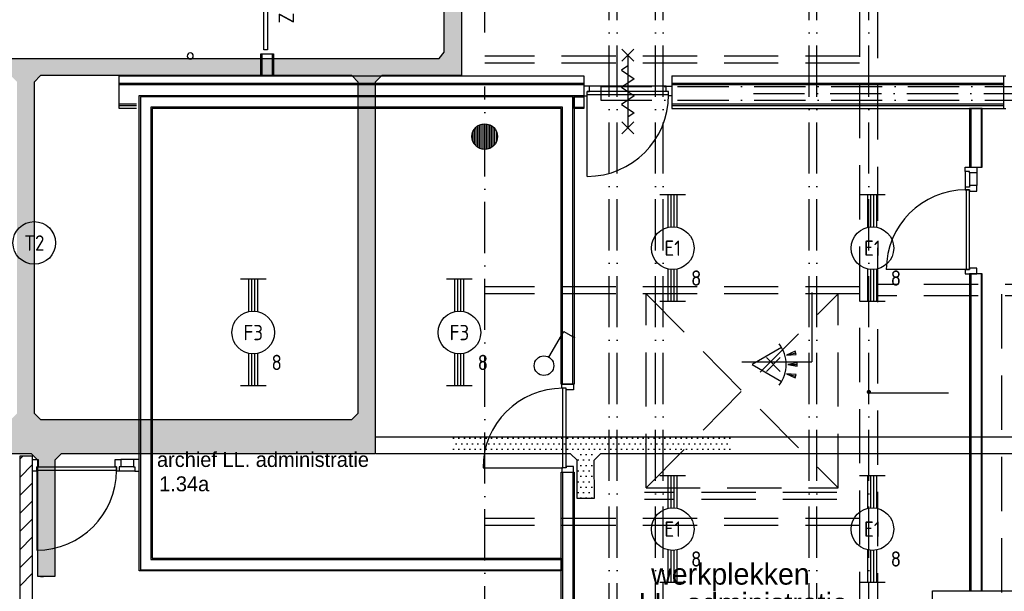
# Model space of a CAD drawing. Header units: millimetres. Extents: x 84333 to 240712, y -2244 to 84291.
# Tile 18 of 88: x 134468 to 146007, y 14647 to 21345. Entities that reach past the tile are written whole.
import ezdxf
from ezdxf.enums import TextEntityAlignment as Align

# ---------------------------------------------------------------- set-up
doc = ezdxf.new("R2010")
doc.units = ezdxf.units.MM
doc.header["$LTSCALE"] = 100
doc.linetypes.add('DASHDOT', pattern=[9, 6, -1.5, 0, -1.5])
doc.linetypes.add('HIDDEN', pattern=[9.525, 6.35, -3.175])
doc.layers.get('0').update_dxf_attribs({"linetype": 'CONTINUOUS'})
for name, color, linetype in [('AFDELING', 4, 'CONTINUOUS'), ('AL$2----_RENVOOI', 7, 'CONTINUOUS'), ('AL$7----_STRAMIEN', 1, 'DASHDOT'), ('AL22----_BINNENWAND', 7, 'CONTINUOUS'), ('AL27----_DAKEN', 7, 'CONTINUOUS'), ('AL28----_KONSTRUKTIE', 3, 'CONTINUOUS'), ('AL31----_BUITENKOZ', 7, 'CONTINUOUS'), ('AL32----_BINNENKOZ', 7, 'CONTINUOUS'), ('AL32----_DRAAIR', 7, 'CONTINUOUS'), ('AL32----_DRAAIRICHTING', 1, 'CONTINUOUS'), ('AL65----_BEVEILIGING', 7, 'CONTINUOUS'), ('ALXAA---_GEWBETON', 12, 'CONTINUOUS'), ('ALXAB---_PREFABBETON', 1, 'CONTINUOUS'), ('BOUW', 8, 'CONTINUOUS'), ('EB63101-_ATTRIB', 2, 'CONTINUOUS'), ('EB63202-_ATTRIB', 2, 'CONTINUOUS'), ('EL63101-_LICHT-ARM', 3, 'CONTINUOUS'), ('EL63102-_LICHT-SCH', 3, 'CONTINUOUS'), ('EL63202-_NOODVRL-TXT', 3, 'CONTINUOUS'), ('EL6441--_DATACOM', 3, 'CONTINUOUS'), ('EL6521--_BEWAKING', 3, 'CONTINUOUS'), ('KABELGGOOT1', 8, 'CONTINUOUS'), ('MV-BINNENKOZIJN', 1, 'CONTINUOUS')]:
    doc.layers.add(name, color=color, linetype=linetype)
doc.styles.add('1_8', font='ISO', dxfattribs={"height": 1.8})
doc.styles.add('BURO-025', font='BUROFONT.shx', dxfattribs={"height": 250})
doc.styles.add('TECHNIC', font='technic_.ttf')
pattern_1 = [(8e-14, (39793.956, 199192.7), (31.75, 63.5), [0, -63.5])]

# ---------------------------------------------------------------- blocks, each defined once
blk = doc.blocks.new('SCHAK')
blk.add_lwpolyline([(0.58, 1), (2.31, 4), (3.61, 3.25)])
blk.add_circle((0, 0), 1.15)
at = {"style": '1_8'}
for tag, flags, p in [('SCHAK', 8, (3, 5.5)), ('KAST', 9, (-3, 0.5)), ('M_CODE', 9, (0, 0)), ('DOEL', 9, (-3, -2)), ('GROEP', 9, (-3, -4.5))]:
    blk.add_attdef(tag, text='', height=1.8, dxfattribs=dict(at, flags=flags)).set_placement(p, align=Align.MIDDLE_CENTER)
blk = doc.blocks.new('EJ3T20')
at = {"color": 0}
for p, q in [((-6.25, -1.5), (-6.25, 1.5)), ((6.25, -1.5), (6.25, 1.5)), ((-6.25, 0.52), (-2.44, 0.52)), ((-6.25, 0.17), (-2.49, 0.17)), ((2.44, 0.52), (6.25, 0.52)), ((2.49, 0.17), (6.25, 0.17)), ((-6.25, -0.17), (-2.49, -0.17)), ((-6.25, -0.52), (-2.44, -0.52)), ((2.44, -0.52), (6.25, -0.52)), ((2.49, -0.17), (6.25, -0.17))]:
    blk.add_line(p, q, dxfattribs=at)
blk.add_circle((0, 0), 2.5, dxfattribs=at)
at = {"color": 0, "style": '1_8'}
for tag, flags, p in [('SCHAK', 8, (3.5, 2.75)), ('A_CODE', 8, (0, 0)), ('GROEP', 8, (-3.5, -2.75)), ('KAST', 9, (3.5, -2.75))]:
    blk.add_attdef(tag, text='', height=1.8, dxfattribs=dict(at, flags=flags)).set_placement(p, align=Align.MIDDLE)
blk = doc.blocks.new('ES652116')
for p, q in [((1.56, 1.09), (2.62, 1.37)), ((-0.81, -0.81), (0.81, 0.81)), ((0.81, -0.81), (-0.81, 0.81)), ((1.7, 0), (2.8, 0)), ((1.56, -1.09), (2.62, -1.37))]:
    blk.add_line(p, q)
blk.add_lwpolyline([(0.96, 2), (-2.5, 0), (0.96, -2)])
for points in [[(2.67, 1.18), (2.57, 1.56), (1.56, 1.09)], [(2.8, -0.2), (2.8, 0.2), (1.7, 0)], [(2.57, -1.56), (2.67, -1.18), (1.56, -1.09)]]:
    blk.add_lwpolyline(points, close=True)
blk.add_arc((-2.5, 0), 4, 322.8192, 37.1808)
at = {"style": '1_8'}
for tag, flags, p in [('SCHAK', 8, (3, 5.5)), ('KAST', 9, (-3, 0.5)), ('M_CODE', 9, (0, 0)), ('DOEL', 9, (-3, -2)), ('GROEP', 9, (-3, -4.5))]:
    blk.add_attdef(tag, text='', height=1.8, dxfattribs=dict(at, flags=flags)).set_placement(p, align=Align.MIDDLE_CENTER)
at = {"style": '1_8', "flags": 8}
blk.add_attdef('CODE', text='', height=1.8, dxfattribs=at).set_placement((0, 0), align=Align.MIDDLE)
blk = doc.blocks.new('ES3G00')
at = {"color": 0}
blk.add_circle((0, 0), 2.5, dxfattribs=at)
at = {"color": 0, "style": '1_8'}
for tag, flags, p in [('SCHAK', 8, (3.5, 2.75)), ('A_CODE', 8, (0, 0)), ('GROEP', 8, (-3.5, -2.75)), ('KAST', 9, (3.5, -2.75))]:
    blk.add_attdef(tag, text='', height=1.8, dxfattribs=dict(at, flags=flags)).set_placement(p, align=Align.MIDDLE)
blk = doc.blocks.new('ES3N026')
for p, q in [((2.25, 1.25), (2.25, -1.25)), ((2.5, 1.25), (2.5, -1.25)), ((2.75, 1.25), (2.75, -1.25)), ((3, 1.25), (3, -1.25)), ((-1.5, 0.75), (-1, 0.25)), ((0.38, -0.88), (0.38, 0.87))]:
    blk.add_line(p, q)
for points in [[(4.01, 2.01), (4.01, -1.98), (-3.99, -1.98), (-3.99, 2.01)], [(3.25, -1.25), (2, -1.25), (2, 1.25), (3.25, 1.25)], [(0.38, -0.88), (1.12, -0.13), (-0.37, -0.13)]]:
    blk.add_lwpolyline(points, close=True)
for points in [[(-0.75, 1.5), (-2.5, -0.25), (-3.5, -0.25)], [(-1.25, 1), (-2.25, 1), (-2.75, 0.5)], [(-2, 0.25), (-1.25, -0.5), (-1.25, -1.5)]]:
    blk.add_lwpolyline(points)
at = {"color": 2, "style": '1_8', "flags": 8}
blk.add_attdef('NUMMER', text='', height=1.8, dxfattribs=at).set_placement((4, 3.75), align=Align.MIDDLE)
at = {"style": '1_8'}
for tag, flags, p in [('A_CODE', 8, (-3.5, 2.75)), ('SCHAK', 8, (3.5, 2.75)), ('GROEP', 8, (-3.5, -2.75)), ('KAST', 9, (3.5, -2.75))]:
    blk.add_attdef(tag, text='', height=1.8, dxfattribs=dict(at, flags=flags)).set_placement(p, align=Align.MIDDLE_CENTER)
blk = doc.blocks.new('A$C13e6995e')
at = {"layer": 'KABELGGOOT1'}
h = blk.add_hatch(dxfattribs=at)
h.set_pattern_fill('DOTS', color=256, scale=40, style=0)
h.set_pattern_definition(pattern_1)
h.paths.add_polyline_path([(47270, 29800), (47000, 29800), (47000, 26932), (47270, 26932)])
h.paths.add_polyline_path([(47270, 26932), (47000, 26932), (47000, 23926), (47270, 23926)])
h.paths.add_polyline_path([(47270, 23926), (47000, 23926), (47000, 23210), (46925, 23135), (45721, 23135), (45721, 22935), (46925, 22935), (47000, 22859), (46999, 20839), (47270, 20839), (47270, 22859), (47344, 22934), (50030, 22934), (50105, 22859), (50105, 20839), (50305, 20839), (50305, 22859), (50380, 22934), (54027, 22934), (54102, 22859), (54102, 20839), (54302, 20839), (54302, 22859), (54377, 22934), (55311, 22935), (55311, 23981), (55111, 23981), (55111, 23210), (55049, 23134), (47345, 23134), (47270, 23210)])
h = blk.add_hatch(dxfattribs=at)
h.set_pattern_fill('DOTS', color=256, scale=40, style=0)
h.set_pattern_definition(pattern_1)
h.paths.add_polyline_path([(54302, 20839), (54102, 20839), (54102, 18978), (54027, 18903), (50380, 18903), (50305, 18978), (50305, 20839), (50105, 20839), (50105, 18978), (50030, 18903), (47345, 18903), (47270, 18978), (47270, 20839), (46999, 20839), (46997, 18509), (50272, 18503), (50347, 18428), (50347, 17063), (50547, 17063), (50547, 18428), (50622, 18503), (54302, 18503)])
h = blk.add_hatch(dxfattribs=at)
h.set_pattern_fill('DOTS', color=256, scale=40, style=0)
h.set_pattern_definition(pattern_1)
h.paths.add_polyline_path([(55915, 18500), (55915, 18700), (55219, 18700), (55219, 18500)])
h.paths.add_polyline_path([(55915, 18700), (55915, 18500), (56485, 18500), (56485, 18700)])
h.paths.add_polyline_path([(57440, 18700), (57440, 18500), (58478, 18500), (58478, 18700)])
h = blk.add_hatch(dxfattribs=at)
h.set_pattern_fill('DOTS', color=256, scale=40, style=0)
h.set_pattern_definition(pattern_1)
h.paths.add_polyline_path([(57076, 18695), (56424, 18695), (56424, 18501), (57076, 18501)])
h = blk.add_hatch(dxfattribs=at)
h.set_pattern_fill('DOTS', color=256, scale=40, style=0)
h.set_pattern_definition(pattern_1)
h.paths.add_polyline_path([(57440, 18700), (56951, 18700), (56951, 18500), (57440, 18500)])
h.paths.add_polyline_path([(56774, 18312), (56667, 18312), (56667, 17980), (56774, 17980)])
h = blk.add_hatch(dxfattribs=at)
h.set_pattern_fill('DOTS', color=256, scale=40, style=0)
h.set_pattern_definition(pattern_1)
h.paths.add_polyline_path([(56856, 18689), (56667, 18689), (56667, 17980), (56865, 17980)])
h = blk.add_hatch(dxfattribs=at)
h.set_pattern_fill('DOTS', color=256, scale=40, style=0)
h.set_pattern_definition(pattern_1)
h.paths.add_polyline_path([(56774, 18312), (56667, 18312), (56667, 17980), (56774, 17980)])
at = {"layer": 'AL$2----_RENVOOI', "color": 8, "linetype": 'Continuous'}
for start, end in [(0, 180), (180, 0)]:
    blk.add_arc((52133, 23163), 36, start, end, dxfattribs=at)
at = {"layer": 'AL$7----_STRAMIEN', "color": 1}
for points in [[(55585, 23440), (55585, 63920)], [(55585, 10052), (55585, 22807)]]:
    blk.add_lwpolyline(points, dxfattribs=at)
at = {"layer": 'AL$7----_STRAMIEN'}
for points in [[(57044, 10084), (57044, 48023)], [(57135, 10084), (57135, 48023)], [(57585, 10084), (57585, 48023)], [(57676, 10084), (57676, 48023)], [(59385, 10084), (59385, 48023)], [(59476, 10084), (59476, 48023)], [(60085, 10084), (60085, 48023)]]:
    blk.add_lwpolyline(points, dxfattribs=at)
at = {"layer": 'AL22----_BINNENWAND', "color": 8}
for p, q in [((52959, 22930), (52959, 23188)), ((52959, 23188), (53109, 23188)), ((53109, 23188), (53109, 22930)), ((53109, 22930), (52959, 22930)), ((51536, 17129), (51536, 22700)), ((51536, 22700), (56632, 22700)), ((56632, 22700), (56632, 19320)), ((56632, 22700), (56745, 22700)), ((56632, 22550), (56632, 22700)), ((56745, 22700), (56745, 22550)), ((56482, 22550), (51686, 22550)), ((51686, 22550), (51686, 17279)), ((56482, 19320), (56482, 22550)), ((56745, 22550), (56632, 22550)), ((61266, 22550), (61266, 21862)), ((61416, 22550), (61266, 22550)), ((61416, 21862), (61416, 22550)), ((61266, 21862), (61416, 21862)), ((61266, 20611), (61266, 16895)), ((61416, 20611), (61266, 20611)), ((61416, 16895), (61416, 20611)), ((56632, 19320), (56482, 19320)), ((56482, 12676), (56482, 18286)), ((56482, 18286), (56632, 18286)), ((56632, 18286), (56632, 12676)), ((51686, 17279), (56482, 17279)), ((56482, 17279), (56482, 17129)), ((56482, 17129), (51536, 17129)), ((60832, 12676), (60832, 16895)), ((60832, 16895), (62321, 16895)), ((61266, 16895), (61416, 16895))]:
    blk.add_line(p, q, dxfattribs=at)
at = {"layer": 'AL22----_BINNENWAND', "color": 8, "linetype": 'Continuous'}
for p, q in [((52974, 23188), (52974, 22930)), ((53094, 23188), (53094, 22930)), ((56617, 22685), (51551, 22685)), ((51551, 22685), (51551, 17144)), ((56617, 19320), (56617, 22685)), ((56632, 22685), (56745, 22685)), ((56497, 22565), (51671, 22565)), ((51671, 22565), (51671, 17264)), ((56497, 19320), (56497, 22565)), ((56632, 22565), (56745, 22565)), ((61281, 22550), (61281, 21862)), ((61401, 22550), (61401, 21862)), ((61281, 20611), (61281, 16895)), ((61401, 20611), (61401, 16895)), ((56497, 18286), (56497, 12676)), ((56617, 18286), (56617, 12676)), ((51671, 17264), (56482, 17264)), ((51551, 17144), (56482, 17144))]:
    blk.add_line(p, q, dxfattribs=at)
at = {"layer": 'AL27----_DAKEN', "color": 8, "linetype": 'HIDDEN'}
for p, q in [((57475, 18103), (59725, 20378)), ((57475, 20378), (59725, 18103)), ((57475, 18103), (57475, 20378)), ((59725, 18103), (59725, 20378)), ((57475, 18103), (59725, 18103))]:
    blk.add_line(p, q, dxfattribs=at)
at = {"layer": 'AL28----_KONSTRUKTIE', "color": 8}
for p, q in [((50285, 18474), (50135, 18474)), ((50135, 18474), (50135, 11510)), ((50285, 11510), (50285, 18474))]:
    blk.add_line(p, q, dxfattribs=at)
blk.add_circle((55585, 22220), 150, dxfattribs=at)
at = {"layer": 'AL31----_BUITENKOZ', "color": 8, "linetype": 'Continuous'}
for p, q in [((52997, 23236), (52997, 24174)), ((53038, 24174), (53038, 23236)), ((53038, 23236), (52997, 23236))]:
    blk.add_line(p, q, dxfattribs=at)
at = {"layer": 'AL32----_BINNENKOZ', "color": 8}
for p, q in [((51302, 22550), (51302, 22930)), ((51302, 22930), (56745, 22930)), ((56745, 22930), (56745, 22700)), ((57779, 22930), (61691, 22930)), ((57779, 22930), (57779, 22550)), ((61666, 22930), (61666, 22550)), ((51302, 22845), (56745, 22845)), ((51302, 22830), (56745, 22830)), ((56812, 22810), (56745, 22810)), ((56745, 22810), (56745, 22740)), ((56745, 22740), (56745, 22740)), ((56745, 22740), (56745, 22696)), ((57739, 22747), (56785, 22747)), ((56785, 22696), (56785, 22747)), ((56785, 22747), (56812, 22747)), ((56812, 22747), (56812, 22810)), ((57712, 22747), (57712, 22810)), ((57712, 22810), (57779, 22810)), ((57739, 22747), (57712, 22747)), ((57739, 22696), (57739, 22747)), ((57779, 22845), (61666, 22845)), ((57779, 22830), (61666, 22830)), ((57779, 22810), (57779, 22740)), ((57779, 22740), (57779, 22740)), ((57779, 22740), (57779, 22696)), ((56745, 22696), (56785, 22696)), ((57739, 22707), (56785, 22707)), ((57779, 22696), (57739, 22696)), ((51302, 22605), (51502, 22605)), ((51302, 22585), (51502, 22585)), ((51502, 22550), (51302, 22550)), ((57779, 22605), (61666, 22605)), ((57779, 22585), (61666, 22585)), ((57779, 22550), (61691, 22550)), ((61214, 21812), (61214, 21862)), ((61214, 21862), (61353, 21862)), ((61214, 21812), (61214, 21628)), ((61265, 21812), (61214, 21812)), ((61265, 21795), (61265, 21812)), ((61353, 21862), (61353, 21795)), ((61265, 21795), (61265, 21645)), ((61353, 21795), (61265, 21795)), ((61353, 21795), (61353, 21645)), ((61214, 21628), (61214, 21595)), ((61265, 21628), (61214, 21628)), ((61214, 21628), (61214, 21595)), ((61214, 21595), (61265, 21595)), ((61265, 21595), (61225, 21595)), ((61225, 21595), (61225, 20661)), ((61353, 21645), (61265, 21645)), ((61265, 21645), (61265, 21628)), ((61265, 21595), (61265, 21578)), ((61265, 20661), (61265, 21595)), ((61265, 21578), (61353, 21578)), ((61353, 21578), (61353, 21645)), ((61265, 20661), (61214, 20661)), ((61214, 20661), (61214, 20611)), ((61225, 20661), (61265, 20661)), ((61265, 20678), (61265, 20661)), ((61353, 20678), (61265, 20678)), ((61353, 20611), (61353, 20678)), ((61214, 20611), (61353, 20611)), ((56488, 19320), (56627, 19320)), ((56488, 19270), (56488, 19320)), ((56539, 19270), (56488, 19270)), ((56499, 18336), (56499, 19270)), ((56539, 18336), (56539, 19270)), ((56539, 19253), (56539, 19270)), ((56627, 19320), (56627, 19253)), ((56627, 19253), (56539, 19253)), ((50285, 18297), (50285, 18436)), ((50285, 18436), (50352, 18436)), ((50352, 18348), (50335, 18348)), ((50335, 18348), (50335, 18297)), ((50335, 18308), (50335, 18348)), ((50335, 18348), (51269, 18348)), ((50352, 18436), (50352, 18348)), ((51252, 18348), (51252, 18436)), ((51252, 18436), (51319, 18436)), ((51269, 18348), (51252, 18348)), ((51269, 18297), (51269, 18348)), ((51269, 18348), (51269, 18308)), ((51319, 18348), (51302, 18348)), ((51302, 18348), (51302, 18297)), ((51469, 18436), (51319, 18436)), ((51319, 18436), (51319, 18348)), ((51469, 18348), (51319, 18348)), ((51536, 18436), (51469, 18436)), ((51469, 18436), (51469, 18348)), ((51469, 18348), (51486, 18348)), ((51486, 18348), (51486, 18297)), ((51536, 18297), (51536, 18436)), ((56627, 18353), (56539, 18353)), ((56539, 18353), (56539, 18336)), ((56627, 18286), (56627, 18353)), ((50335, 18297), (50285, 18297)), ((51269, 18308), (50335, 18308)), ((51302, 18297), (51269, 18297)), ((51302, 18297), (51269, 18297)), ((51486, 18297), (51302, 18297)), ((51486, 18297), (51536, 18297)), ((56539, 18336), (56488, 18336)), ((56488, 18336), (56488, 18286)), ((56488, 18286), (56627, 18286))]:
    blk.add_line(p, q, dxfattribs=at)
at = {"layer": 'AL32----_BINNENKOZ', "color": 8, "linetype": 'Continuous'}
blk.add_line((57712, 22810), (56812, 22810), dxfattribs=at)
at = {"layer": 'AL32----_BINNENKOZ', "color": 8, "linetype": 'DASHDOT'}
for p, q in [((56944, 22805), (65882, 22805)), ((56944, 22805), (56944, 22645)), ((56944, 22645), (65882, 22645)), ((58733, 22725), (65969, 22725))]:
    blk.add_line(p, q, dxfattribs=at)
at = {"layer": 'AL32----_DRAAIR', "color": 8}
blk.add_line((56785, 21753), (56785, 22707), dxfattribs=at)
blk.add_arc((56785, 22707), 954, 270, 0, dxfattribs=at)
at = {"layer": 'AL32----_DRAAIRICHTING', "color": 8}
for p, q in [((61225, 20661), (60291, 20661)), ((50335, 18308), (50335, 17374)), ((55565, 18336), (56499, 18336))]:
    blk.add_line(p, q, dxfattribs=at)
for centre, start, end in [((61225, 20661), 90, 180), ((56499, 18336), 90, 180), ((50335, 18308), 270, 0)]:
    blk.add_arc(centre, 934, start, end, dxfattribs=at)
at = {"layer": 'AL65----_BEVEILIGING', "color": 8, "linetype": 'Continuous'}
for points in [[(57192, 23242), (57332, 23102)], [(57332, 23242), (57192, 23102)], [(57262, 23172), (57262, 22322)], [(57262, 23047), (57187, 22997), (57337, 22897), (57262, 22847)], [(57262, 22847), (57187, 22797), (57337, 22697), (57262, 22647)], [(57262, 22647), (57187, 22597), (57337, 22497), (57262, 22447)], [(57192, 22392), (57332, 22252)], [(57332, 22392), (57192, 22252)]]:
    blk.add_lwpolyline(points, dxfattribs=at)
at = {"layer": 'ALXAA---_GEWBETON', "color": 8}
for p, q in [((55445, 22166), (55445, 22274)), ((55465, 22130), (55465, 22310)), ((55485, 22108), (55485, 22332)), ((55505, 22093), (55505, 22347)), ((55525, 22083), (55525, 22358)), ((55545, 22075), (55545, 22365)), ((55565, 22071), (55565, 22369)), ((55585, 22070), (55585, 22370)), ((55605, 22071), (55605, 22369)), ((55625, 22075), (55625, 22365)), ((55645, 22083), (55645, 22358)), ((55665, 22093), (55665, 22347)), ((55685, 22108), (55685, 22332)), ((55705, 22130), (55705, 22310)), ((55725, 22166), (55725, 22274))]:
    blk.add_line(p, q, dxfattribs=at)
at = {"layer": 'ALXAB---_PREFABBETON', "color": 8}
for p, q in [((50135, 18438), (50171, 18474)), ((50135, 18226), (50285, 18376)), ((50135, 18014), (50285, 18164)), ((50135, 17802), (50285, 17952)), ((50135, 17590), (50285, 17740)), ((50135, 17378), (50285, 17528)), ((50135, 17165), (50285, 17315)), ((50135, 16953), (50285, 17103))]:
    blk.add_line(p, q, dxfattribs=at)
at = {"layer": 'KABELGGOOT1'}
for p, q in [((55111, 23210, 3650), (55111, 23981, 3650)), ((55311, 23981, 3650), (55311, 22935, 3650)), ((55049, 23134, 3650), (55111, 23210, 3650)), ((47345, 23134, 3650), (55049, 23134, 3650)), ((50380, 22934, 3650), (50305, 22859, 3650)), ((50305, 22859, 3650), (50305, 18978, 3650)), ((54027, 22934, 3650), (50380, 22934, 3650)), ((54102, 22859, 3650), (54027, 22934, 3650)), ((54102, 18978, 3650), (54102, 22859, 3650)), ((54377, 22934, 3650), (54302, 22859, 3650)), ((54302, 22859, 3650), (54302, 18503, 3650)), ((55311, 22935, 3650), (54377, 22934, 3650)), ((50305, 18978, 3650), (50380, 18903, 3650)), ((54027, 18903, 3650), (54102, 18978, 3650)), ((50380, 18903, 3650), (54027, 18903, 3650)), ((54308, 18700), (68899, 18700)), ((50272, 18503, 3650), (46997, 18509, 3650)), ((50347, 18428, 3650), (50272, 18503, 3650)), ((50622, 18503, 3650), (50547, 18428, 3650)), ((54302, 18503, 3650), (50622, 18503, 3650)), ((56590, 18500), (54308, 18500)), ((56667, 18427, 3650), (56590, 18500)), ((56940, 18500), (56865, 18425)), ((68899, 18500), (56940, 18500)), ((56940, 18500), (56940, 18500)), ((50347, 17063, 3650), (50347, 18428, 3650)), ((50547, 18428, 3650), (50547, 17063, 3650)), ((56667, 17980, 3650), (56667, 18427, 3650)), ((56865, 18425), (56867, 17980, 3650)), ((56867, 17980, 3650), (56667, 17980, 3650)), ((50412, 17057), (50347, 17063, 3650)), ((50547, 17063, 3650), (50347, 17063, 3650))]:
    blk.add_line(p, q, dxfattribs=at)
at = {"layer": 'MV-BINNENKOZIJN', "color": 2, "linetype": 'HIDDEN'}
for p, q in [((85180, 20488), (60190, 20488)), ((85180, 20353), (60190, 20353))]:
    blk.add_line(p, q, dxfattribs=at)
at = {"layer": 'MV-BINNENKOZIJN'}
for p, q in [((59420, 20392), (59420, 19581)), ((58598, 19580), (59420, 19580)), ((60086, 19217), (61021, 19217))]:
    blk.add_line(p, q, dxfattribs=at)
at = {"layer": 'MV-BINNENKOZIJN', "color": 2, "linetype": 'HIDDEN'}
for points in [[(59980, 12676), (59980, 36726)], [(60190, 12659), (60190, 36726)], [(59978, 23160), (55585, 23160)], [(59978, 23078), (55585, 23078)], [(59978, 20460), (55585, 20460)], [(59978, 20378), (55585, 20378)], [(61642, 20371), (61642, 15088)], [(59713, 18050), (57457, 18050)], [(59713, 17967), (57457, 17967)], [(59978, 17746), (55585, 17746)], [(59978, 17664), (55585, 17664)]]:
    blk.add_lwpolyline(points, dxfattribs=at)
at = {"layer": 'MV-BINNENKOZIJN', "const_width": 25}
blk.add_lwpolyline([(60074, 19228, 1), (60099, 19228, 1)], format="xyb", close=True, dxfattribs=at)
at = {"layer": 'AFDELING', "color": 8, "style": 'TECHNIC'}
for p in [(92219, 54468), (58038, 41625), (88108, 41444)]:
    blk.add_attdef('VIDE', text='', height=500, dxfattribs=at).set_placement(p, align=Align.CENTER)
blk.add_attdef('VIDE', text='', height=500, rotation=90, dxfattribs=at).set_placement((75129, 25766), align=Align.CENTER)
at = {"layer": 'BOUW', "style": 'BURO-025'}
for s, height, p in [('archief LL. administratie', 175, (51744, 18348)), ('1.34a', 175, (51770, 18063)), ('werkplekken', 250, (57535, 16969)), (' LL. administratie', 250, (57294, 16623))]:
    blk.add_text(s, height=height, dxfattribs=at).set_placement(p)

msp = doc.modelspace()

# ---------------------------------------------------------------- block references
at = {"layer": 'EL63101-_LICHT-ARM'}
ref = msp.add_blockref('EJ3T20', (142121, 18668, 3500), dxfattribs=dict(at, xscale=100, yscale=100, zscale=100, rotation=90))
ref.add_attrib('A_CODE', 'E1', dxfattribs={"layer": '0', "color": 10, "height": 180, "style": '1_8', "flags": 8}).set_placement((142121, 18668, 3500), align=Align.MIDDLE)
ref.add_attrib('GROEP', '8', dxfattribs={"layer": '0', "color": 10, "height": 180, "style": '1_8', "flags": 8}).set_placement((142396, 18318, 3500), align=Align.MIDDLE)
ref = msp.add_blockref('EJ3T20', (144461, 18668, 3500), dxfattribs=dict(at, xscale=100, yscale=100, zscale=100, rotation=90))
ref.add_attrib('A_CODE', 'E1', dxfattribs={"layer": '0', "color": 10, "height": 180, "style": '1_8', "flags": 8}).set_placement((144461, 18668, 3500), align=Align.MIDDLE)
ref.add_attrib('GROEP', '8', dxfattribs={"layer": '0', "color": 10, "height": 180, "style": '1_8', "flags": 8}).set_placement((144736, 18318, 3500), align=Align.MIDDLE)
ref = msp.add_blockref('ES3G00', (134639, 18729), dxfattribs=dict(at, xscale=100, yscale=100, zscale=100))
ref.add_attrib('A_CODE', 'T2', dxfattribs={"layer": '0', "color": 10, "height": 180, "style": '1_8', "flags": 8}).set_placement((134639, 18729), align=Align.MIDDLE)
ref.add_attrib('GROEP', '18', dxfattribs={"layer": '0', "color": 10, "height": 180, "style": '1_8', "flags": 8}).set_placement((134289, 18454), align=Align.MIDDLE)
ref = msp.add_blockref('EJ3T20', (137205, 17679, 3500), dxfattribs=dict(at, xscale=100, yscale=100, zscale=100, rotation=90))
ref.add_attrib('A_CODE', 'F3', dxfattribs={"layer": 'EB63101-_ATTRIB', "color": 1, "height": 180, "style": '1_8', "flags": 8}).set_placement((137205, 17679, 3500), align=Align.MIDDLE)
ref.add_attrib('GROEP', '8', dxfattribs={"layer": 'EB63101-_ATTRIB', "color": 1, "height": 180, "style": '1_8', "flags": 8}).set_placement((137480, 17329, 3500), align=Align.MIDDLE)
ref = msp.add_blockref('EJ3T20', (139621, 17679, 3500), dxfattribs=dict(at, xscale=100, yscale=100, zscale=100, rotation=90))
ref.add_attrib('A_CODE', 'F3', dxfattribs={"layer": 'EB63101-_ATTRIB', "color": 1, "height": 180, "style": '1_8', "flags": 8}).set_placement((139621, 17679, 3500), align=Align.MIDDLE)
ref.add_attrib('GROEP', '8', dxfattribs={"layer": 'EB63101-_ATTRIB', "color": 1, "height": 180, "style": '1_8', "flags": 8}).set_placement((139896, 17329, 3500), align=Align.MIDDLE)
ref = msp.add_blockref('EJ3T20', (142121, 15376, 3500), dxfattribs=dict(at, xscale=100, yscale=100, zscale=100, rotation=90))
ref.add_attrib('A_CODE', 'E1', dxfattribs={"layer": '0', "color": 10, "height": 180, "style": '1_8', "flags": 8}).set_placement((142121, 15376, 3500), align=Align.MIDDLE)
ref.add_attrib('GROEP', '8', dxfattribs={"layer": '0', "color": 10, "height": 180, "style": '1_8', "flags": 8}).set_placement((142396, 15026, 3500), align=Align.MIDDLE)
ref = msp.add_blockref('EJ3T20', (144461, 15376, 3500), dxfattribs=dict(at, xscale=100, yscale=100, zscale=100, rotation=90))
ref.add_attrib('A_CODE', 'E1', dxfattribs={"layer": '0', "color": 10, "height": 180, "style": '1_8', "flags": 8}).set_placement((144461, 15376, 3500), align=Align.MIDDLE)
ref.add_attrib('GROEP', '8', dxfattribs={"layer": '0', "color": 10, "height": 180, "style": '1_8', "flags": 8}).set_placement((144736, 15026, 3500), align=Align.MIDDLE)
at = {"layer": 'EL63102-_LICHT-SCH', "xscale": 100, "yscale": 100, "zscale": 100}
msp.add_blockref('SCHAK', (140612, 17291), dxfattribs=at)
at = {"layer": 'EL63202-_NOODVRL-TXT'}
ref = msp.add_blockref('ES3N026', (137643, 22011), dxfattribs=dict(at, xscale=100, yscale=100, zscale=100, rotation=90))
ref.add_attrib('A_CODE', 'Z1', dxfattribs={"layer": 'EB63202-_ATTRIB', "color": 1, "height": 180, "rotation": 90, "style": '1_8', "flags": 8}).set_placement((137593, 21405), align=Align.MIDDLE_CENTER)
ref.add_attrib('GROEP', 'NVK02-12', dxfattribs={"layer": 'EB63202-_ATTRIB', "color": 1, "height": 180, "rotation": 90, "style": '1_8', "flags": 8}).set_placement((137999, 21978), align=Align.MIDDLE_CENTER)
at = {"layer": 'EL6441--_DATACOM'}
msp.add_blockref('A$C13e6995e', (84333, -2244), dxfattribs=at)
at = {"layer": 'EL6521--_BEWAKING', "xscale": 100, "yscale": 100, "zscale": 100}
msp.add_blockref('ES652116', (143300, 17304, 2600), dxfattribs=at)

doc.saveas('drawing.dxf')
